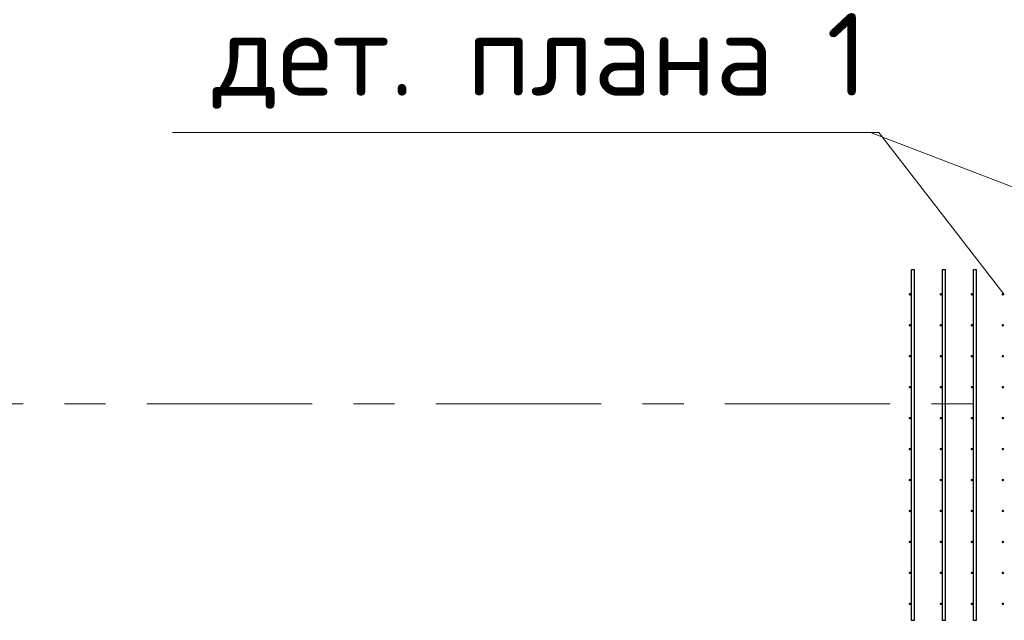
# Model space of a CAD drawing. Header units: metres. Extents: x -38 to 93, y -15 to 21.
# Tile 5 of 194: x 1.96 to 4.35, y 6.88 to 8.33. Entities that reach past the tile are written whole.
import ezdxf

# ---------------------------------------------------------------- set-up
doc = ezdxf.new("R2010")
doc.units = ezdxf.units.M
doc.linetypes.add('______11', pattern=[0.5, 0.4, -0.05, 0, -0.05])
doc.linetypes.add('______5', pattern=[1.1, 0.8, -0.1, 0.1, -0.1])
for name, color, linetype, lineweight in [('XR$2$Осевая линия (1)', 7, '______5', 13), ('XR$4$Арматурный каркас 01', 4, 'Continuous', 35), ('XR$4$Текст_ общее_1', 7, 'Continuous', 13)]:
    doc.layers.add(name, color=color, linetype=linetype, lineweight=lineweight)
doc.styles.add('ISOCPEUR', font='txt')

msp = doc.modelspace()

# ---------------------------------------------------------------- hatches: boundary and pattern name
at = {"layer": 'XR$4$Арматурный каркас 01', "linetype": 'Continuous', "lineweight": 50, "transparency": 33554687}
for points in [[(4.121, 7.6652), (4.1208, 7.6664), (4.1201, 7.6674), (4.1191, 7.668), (4.118, 7.6682), (4.1169, 7.668), (4.1159, 7.6674), (4.1152, 7.6664), (4.115, 7.6652), (4.1152, 7.6641), (4.1159, 7.6631), (4.1169, 7.6625), (4.118, 7.6622), (4.1191, 7.6625), (4.1201, 7.6631), (4.1208, 7.6641)], [(4.196, 7.6652), (4.1958, 7.6664), (4.1951, 7.6674), (4.1941, 7.668), (4.193, 7.6682), (4.1919, 7.668), (4.1909, 7.6674), (4.1902, 7.6664), (4.19, 7.6652), (4.1902, 7.6641), (4.1909, 7.6631), (4.1919, 7.6625), (4.193, 7.6622), (4.1941, 7.6625), (4.1951, 7.6631), (4.1958, 7.6641)], [(4.271, 7.6652), (4.2708, 7.6664), (4.2701, 7.6674), (4.2691, 7.668), (4.268, 7.6682), (4.2669, 7.668), (4.2659, 7.6674), (4.2652, 7.6664), (4.265, 7.6652), (4.2652, 7.6641), (4.2659, 7.6631), (4.2669, 7.6625), (4.268, 7.6622), (4.2691, 7.6625), (4.2701, 7.6631), (4.2708, 7.6641)], [(4.346, 7.6652), (4.3458, 7.6664), (4.3451, 7.6674), (4.3441, 7.668), (4.343, 7.6682), (4.3419, 7.668), (4.3409, 7.6674), (4.3402, 7.6664), (4.34, 7.6652), (4.3402, 7.6641), (4.3409, 7.6631), (4.3419, 7.6625), (4.343, 7.6622), (4.3441, 7.6625), (4.3451, 7.6631), (4.3458, 7.6641)], [(4.121, 7.5902), (4.1208, 7.5914), (4.1201, 7.5924), (4.1191, 7.593), (4.118, 7.5932), (4.1169, 7.593), (4.1159, 7.5924), (4.1152, 7.5914), (4.115, 7.5902), (4.1152, 7.5891), (4.1159, 7.5881), (4.1169, 7.5875), (4.118, 7.5872), (4.1191, 7.5875), (4.1201, 7.5881), (4.1208, 7.5891)], [(4.196, 7.5902), (4.1958, 7.5914), (4.1951, 7.5924), (4.1941, 7.593), (4.193, 7.5932), (4.1919, 7.593), (4.1909, 7.5924), (4.1902, 7.5914), (4.19, 7.5902), (4.1902, 7.5891), (4.1909, 7.5881), (4.1919, 7.5875), (4.193, 7.5872), (4.1941, 7.5875), (4.1951, 7.5881), (4.1958, 7.5891)], [(4.271, 7.5902), (4.2708, 7.5914), (4.2701, 7.5924), (4.2691, 7.593), (4.268, 7.5932), (4.2669, 7.593), (4.2659, 7.5924), (4.2652, 7.5914), (4.265, 7.5902), (4.2652, 7.5891), (4.2659, 7.5881), (4.2669, 7.5875), (4.268, 7.5872), (4.2691, 7.5875), (4.2701, 7.5881), (4.2708, 7.5891)], [(4.346, 7.5902), (4.3458, 7.5914), (4.3451, 7.5924), (4.3441, 7.593), (4.343, 7.5932), (4.3419, 7.593), (4.3409, 7.5924), (4.3402, 7.5914), (4.34, 7.5902), (4.3402, 7.5891), (4.3409, 7.5881), (4.3419, 7.5875), (4.343, 7.5872), (4.3441, 7.5875), (4.3451, 7.5881), (4.3458, 7.5891)], [(4.121, 7.5152), (4.1208, 7.5164), (4.1201, 7.5174), (4.1191, 7.518), (4.118, 7.5182), (4.1169, 7.518), (4.1159, 7.5174), (4.1152, 7.5164), (4.115, 7.5152), (4.1152, 7.5141), (4.1159, 7.5131), (4.1169, 7.5125), (4.118, 7.5122), (4.1191, 7.5125), (4.1201, 7.5131), (4.1208, 7.5141)], [(4.196, 7.5152), (4.1958, 7.5164), (4.1951, 7.5174), (4.1941, 7.518), (4.193, 7.5182), (4.1919, 7.518), (4.1909, 7.5174), (4.1902, 7.5164), (4.19, 7.5152), (4.1902, 7.5141), (4.1909, 7.5131), (4.1919, 7.5125), (4.193, 7.5122), (4.1941, 7.5125), (4.1951, 7.5131), (4.1958, 7.5141)], [(4.271, 7.5152), (4.2708, 7.5164), (4.2701, 7.5174), (4.2691, 7.518), (4.268, 7.5182), (4.2669, 7.518), (4.2659, 7.5174), (4.2652, 7.5164), (4.265, 7.5152), (4.2652, 7.5141), (4.2659, 7.5131), (4.2669, 7.5125), (4.268, 7.5122), (4.2691, 7.5125), (4.2701, 7.5131), (4.2708, 7.5141)], [(4.346, 7.5152), (4.3458, 7.5164), (4.3451, 7.5174), (4.3441, 7.518), (4.343, 7.5182), (4.3419, 7.518), (4.3409, 7.5174), (4.3402, 7.5164), (4.34, 7.5152), (4.3402, 7.5141), (4.3409, 7.5131), (4.3419, 7.5125), (4.343, 7.5122), (4.3441, 7.5125), (4.3451, 7.5131), (4.3458, 7.5141)], [(4.121, 7.4402), (4.1208, 7.4414), (4.1201, 7.4424), (4.1191, 7.443), (4.118, 7.4432), (4.1169, 7.443), (4.1159, 7.4424), (4.1152, 7.4414), (4.115, 7.4402), (4.1152, 7.4391), (4.1159, 7.4381), (4.1169, 7.4375), (4.118, 7.4372), (4.1191, 7.4375), (4.1201, 7.4381), (4.1208, 7.4391)], [(4.196, 7.4402), (4.1958, 7.4414), (4.1951, 7.4424), (4.1941, 7.443), (4.193, 7.4432), (4.1919, 7.443), (4.1909, 7.4424), (4.1902, 7.4414), (4.19, 7.4402), (4.1902, 7.4391), (4.1909, 7.4381), (4.1919, 7.4375), (4.193, 7.4372), (4.1941, 7.4375), (4.1951, 7.4381), (4.1958, 7.4391)], [(4.271, 7.4402), (4.2708, 7.4414), (4.2701, 7.4424), (4.2691, 7.443), (4.268, 7.4432), (4.2669, 7.443), (4.2659, 7.4424), (4.2652, 7.4414), (4.265, 7.4402), (4.2652, 7.4391), (4.2659, 7.4381), (4.2669, 7.4375), (4.268, 7.4372), (4.2691, 7.4375), (4.2701, 7.4381), (4.2708, 7.4391)], [(4.346, 7.4402), (4.3458, 7.4414), (4.3451, 7.4424), (4.3441, 7.443), (4.343, 7.4432), (4.3419, 7.443), (4.3409, 7.4424), (4.3402, 7.4414), (4.34, 7.4402), (4.3402, 7.4391), (4.3409, 7.4381), (4.3419, 7.4375), (4.343, 7.4372), (4.3441, 7.4375), (4.3451, 7.4381), (4.3458, 7.4391)], [(4.121, 7.3652), (4.1208, 7.3664), (4.1201, 7.3674), (4.1191, 7.368), (4.118, 7.3682), (4.1169, 7.368), (4.1159, 7.3674), (4.1152, 7.3664), (4.115, 7.3652), (4.1152, 7.3641), (4.1159, 7.3631), (4.1169, 7.3625), (4.118, 7.3622), (4.1191, 7.3625), (4.1201, 7.3631), (4.1208, 7.3641)], [(4.196, 7.3652), (4.1958, 7.3664), (4.1951, 7.3674), (4.1941, 7.368), (4.193, 7.3682), (4.1919, 7.368), (4.1909, 7.3674), (4.1902, 7.3664), (4.19, 7.3652), (4.1902, 7.3641), (4.1909, 7.3631), (4.1919, 7.3625), (4.193, 7.3622), (4.1941, 7.3625), (4.1951, 7.3631), (4.1958, 7.3641)], [(4.271, 7.3652), (4.2708, 7.3664), (4.2701, 7.3674), (4.2691, 7.368), (4.268, 7.3682), (4.2669, 7.368), (4.2659, 7.3674), (4.2652, 7.3664), (4.265, 7.3652), (4.2652, 7.3641), (4.2659, 7.3631), (4.2669, 7.3625), (4.268, 7.3622), (4.2691, 7.3625), (4.2701, 7.3631), (4.2708, 7.3641)], [(4.346, 7.3652), (4.3458, 7.3664), (4.3451, 7.3674), (4.3441, 7.368), (4.343, 7.3682), (4.3419, 7.368), (4.3409, 7.3674), (4.3402, 7.3664), (4.34, 7.3652), (4.3402, 7.3641), (4.3409, 7.3631), (4.3419, 7.3625), (4.343, 7.3622), (4.3441, 7.3625), (4.3451, 7.3631), (4.3458, 7.3641)], [(4.121, 7.2902), (4.1208, 7.2914), (4.1201, 7.2924), (4.1191, 7.293), (4.118, 7.2932), (4.1169, 7.293), (4.1159, 7.2924), (4.1152, 7.2914), (4.115, 7.2902), (4.1152, 7.2891), (4.1159, 7.2881), (4.1169, 7.2875), (4.118, 7.2872), (4.1191, 7.2875), (4.1201, 7.2881), (4.1208, 7.2891)], [(4.196, 7.2902), (4.1958, 7.2914), (4.1951, 7.2924), (4.1941, 7.293), (4.193, 7.2932), (4.1919, 7.293), (4.1909, 7.2924), (4.1902, 7.2914), (4.19, 7.2902), (4.1902, 7.2891), (4.1909, 7.2881), (4.1919, 7.2875), (4.193, 7.2872), (4.1941, 7.2875), (4.1951, 7.2881), (4.1958, 7.2891)], [(4.271, 7.2902), (4.2708, 7.2914), (4.2701, 7.2924), (4.2691, 7.293), (4.268, 7.2932), (4.2669, 7.293), (4.2659, 7.2924), (4.2652, 7.2914), (4.265, 7.2902), (4.2652, 7.2891), (4.2659, 7.2881), (4.2669, 7.2875), (4.268, 7.2872), (4.2691, 7.2875), (4.2701, 7.2881), (4.2708, 7.2891)], [(4.346, 7.2902), (4.3458, 7.2914), (4.3451, 7.2924), (4.3441, 7.293), (4.343, 7.2932), (4.3419, 7.293), (4.3409, 7.2924), (4.3402, 7.2914), (4.34, 7.2902), (4.3402, 7.2891), (4.3409, 7.2881), (4.3419, 7.2875), (4.343, 7.2872), (4.3441, 7.2875), (4.3451, 7.2881), (4.3458, 7.2891)], [(4.121, 7.2152), (4.1208, 7.2164), (4.1201, 7.2174), (4.1191, 7.218), (4.118, 7.2182), (4.1169, 7.218), (4.1159, 7.2174), (4.1152, 7.2164), (4.115, 7.2152), (4.1152, 7.2141), (4.1159, 7.2131), (4.1169, 7.2125), (4.118, 7.2122), (4.1191, 7.2125), (4.1201, 7.2131), (4.1208, 7.2141)], [(4.196, 7.2152), (4.1958, 7.2164), (4.1951, 7.2174), (4.1941, 7.218), (4.193, 7.2182), (4.1919, 7.218), (4.1909, 7.2174), (4.1902, 7.2164), (4.19, 7.2152), (4.1902, 7.2141), (4.1909, 7.2131), (4.1919, 7.2125), (4.193, 7.2122), (4.1941, 7.2125), (4.1951, 7.2131), (4.1958, 7.2141)], [(4.271, 7.2152), (4.2708, 7.2164), (4.2701, 7.2174), (4.2691, 7.218), (4.268, 7.2182), (4.2669, 7.218), (4.2659, 7.2174), (4.2652, 7.2164), (4.265, 7.2152), (4.2652, 7.2141), (4.2659, 7.2131), (4.2669, 7.2125), (4.268, 7.2122), (4.2691, 7.2125), (4.2701, 7.2131), (4.2708, 7.2141)], [(4.346, 7.2152), (4.3458, 7.2164), (4.3451, 7.2174), (4.3441, 7.218), (4.343, 7.2182), (4.3419, 7.218), (4.3409, 7.2174), (4.3402, 7.2164), (4.34, 7.2152), (4.3402, 7.2141), (4.3409, 7.2131), (4.3419, 7.2125), (4.343, 7.2122), (4.3441, 7.2125), (4.3451, 7.2131), (4.3458, 7.2141)], [(4.121, 7.1402), (4.1208, 7.1414), (4.1201, 7.1424), (4.1191, 7.143), (4.118, 7.1432), (4.1169, 7.143), (4.1159, 7.1424), (4.1152, 7.1414), (4.115, 7.1402), (4.1152, 7.1391), (4.1159, 7.1381), (4.1169, 7.1375), (4.118, 7.1372), (4.1191, 7.1375), (4.1201, 7.1381), (4.1208, 7.1391)], [(4.196, 7.1402), (4.1958, 7.1414), (4.1951, 7.1424), (4.1941, 7.143), (4.193, 7.1432), (4.1919, 7.143), (4.1909, 7.1424), (4.1902, 7.1414), (4.19, 7.1402), (4.1902, 7.1391), (4.1909, 7.1381), (4.1919, 7.1375), (4.193, 7.1372), (4.1941, 7.1375), (4.1951, 7.1381), (4.1958, 7.1391)], [(4.271, 7.1402), (4.2708, 7.1414), (4.2701, 7.1424), (4.2691, 7.143), (4.268, 7.1432), (4.2669, 7.143), (4.2659, 7.1424), (4.2652, 7.1414), (4.265, 7.1402), (4.2652, 7.1391), (4.2659, 7.1381), (4.2669, 7.1375), (4.268, 7.1372), (4.2691, 7.1375), (4.2701, 7.1381), (4.2708, 7.1391)], [(4.346, 7.1402), (4.3458, 7.1414), (4.3451, 7.1424), (4.3441, 7.143), (4.343, 7.1432), (4.3419, 7.143), (4.3409, 7.1424), (4.3402, 7.1414), (4.34, 7.1402), (4.3402, 7.1391), (4.3409, 7.1381), (4.3419, 7.1375), (4.343, 7.1372), (4.3441, 7.1375), (4.3451, 7.1381), (4.3458, 7.1391)], [(4.121, 7.0652), (4.1208, 7.0664), (4.1201, 7.0674), (4.1191, 7.068), (4.118, 7.0682), (4.1169, 7.068), (4.1159, 7.0674), (4.1152, 7.0664), (4.115, 7.0652), (4.1152, 7.0641), (4.1159, 7.0631), (4.1169, 7.0625), (4.118, 7.0622), (4.1191, 7.0625), (4.1201, 7.0631), (4.1208, 7.0641)], [(4.196, 7.0652), (4.1958, 7.0664), (4.1951, 7.0674), (4.1941, 7.068), (4.193, 7.0682), (4.1919, 7.068), (4.1909, 7.0674), (4.1902, 7.0664), (4.19, 7.0652), (4.1902, 7.0641), (4.1909, 7.0631), (4.1919, 7.0625), (4.193, 7.0622), (4.1941, 7.0625), (4.1951, 7.0631), (4.1958, 7.0641)], [(4.271, 7.0652), (4.2708, 7.0664), (4.2701, 7.0674), (4.2691, 7.068), (4.268, 7.0682), (4.2669, 7.068), (4.2659, 7.0674), (4.2652, 7.0664), (4.265, 7.0652), (4.2652, 7.0641), (4.2659, 7.0631), (4.2669, 7.0625), (4.268, 7.0622), (4.2691, 7.0625), (4.2701, 7.0631), (4.2708, 7.0641)], [(4.346, 7.0652), (4.3458, 7.0664), (4.3451, 7.0674), (4.3441, 7.068), (4.343, 7.0682), (4.3419, 7.068), (4.3409, 7.0674), (4.3402, 7.0664), (4.34, 7.0652), (4.3402, 7.0641), (4.3409, 7.0631), (4.3419, 7.0625), (4.343, 7.0622), (4.3441, 7.0625), (4.3451, 7.0631), (4.3458, 7.0641)], [(4.121, 6.9902), (4.1208, 6.9914), (4.1201, 6.9924), (4.1191, 6.993), (4.118, 6.9932), (4.1169, 6.993), (4.1159, 6.9924), (4.1152, 6.9914), (4.115, 6.9902), (4.1152, 6.9891), (4.1159, 6.9881), (4.1169, 6.9875), (4.118, 6.9872), (4.1191, 6.9875), (4.1201, 6.9881), (4.1208, 6.9891)], [(4.196, 6.9902), (4.1958, 6.9914), (4.1951, 6.9924), (4.1941, 6.993), (4.193, 6.9932), (4.1919, 6.993), (4.1909, 6.9924), (4.1902, 6.9914), (4.19, 6.9902), (4.1902, 6.9891), (4.1909, 6.9881), (4.1919, 6.9875), (4.193, 6.9872), (4.1941, 6.9875), (4.1951, 6.9881), (4.1958, 6.9891)], [(4.271, 6.9902), (4.2708, 6.9914), (4.2701, 6.9924), (4.2691, 6.993), (4.268, 6.9932), (4.2669, 6.993), (4.2659, 6.9924), (4.2652, 6.9914), (4.265, 6.9902), (4.2652, 6.9891), (4.2659, 6.9881), (4.2669, 6.9875), (4.268, 6.9872), (4.2691, 6.9875), (4.2701, 6.9881), (4.2708, 6.9891)], [(4.346, 6.9902), (4.3458, 6.9914), (4.3451, 6.9924), (4.3441, 6.993), (4.343, 6.9932), (4.3419, 6.993), (4.3409, 6.9924), (4.3402, 6.9914), (4.34, 6.9902), (4.3402, 6.9891), (4.3409, 6.9881), (4.3419, 6.9875), (4.343, 6.9872), (4.3441, 6.9875), (4.3451, 6.9881), (4.3458, 6.9891)], [(4.121, 6.9152), (4.1208, 6.9164), (4.1201, 6.9174), (4.1191, 6.918), (4.118, 6.9182), (4.1169, 6.918), (4.1159, 6.9174), (4.1152, 6.9164), (4.115, 6.9152), (4.1152, 6.9141), (4.1159, 6.9131), (4.1169, 6.9125), (4.118, 6.9122), (4.1191, 6.9125), (4.1201, 6.9131), (4.1208, 6.9141)], [(4.196, 6.9152), (4.1958, 6.9164), (4.1951, 6.9174), (4.1941, 6.918), (4.193, 6.9182), (4.1919, 6.918), (4.1909, 6.9174), (4.1902, 6.9164), (4.19, 6.9152), (4.1902, 6.9141), (4.1909, 6.9131), (4.1919, 6.9125), (4.193, 6.9122), (4.1941, 6.9125), (4.1951, 6.9131), (4.1958, 6.9141)], [(4.271, 6.9152), (4.2708, 6.9164), (4.2701, 6.9174), (4.2691, 6.918), (4.268, 6.9182), (4.2669, 6.918), (4.2659, 6.9174), (4.2652, 6.9164), (4.265, 6.9152), (4.2652, 6.9141), (4.2659, 6.9131), (4.2669, 6.9125), (4.268, 6.9122), (4.2691, 6.9125), (4.2701, 6.9131), (4.2708, 6.9141)], [(4.346, 6.9152), (4.3458, 6.9164), (4.3451, 6.9174), (4.3441, 6.918), (4.343, 6.9182), (4.3419, 6.918), (4.3409, 6.9174), (4.3402, 6.9164), (4.34, 6.9152), (4.3402, 6.9141), (4.3409, 6.9131), (4.3419, 6.9125), (4.343, 6.9122), (4.3441, 6.9125), (4.3451, 6.9131), (4.3458, 6.9141)]]:
    msp.add_hatch(color=2, dxfattribs=at).paths.add_polyline_path(points)

# ---------------------------------------------------------------- linework, layer by layer
at = {"layer": 'XR$2$Осевая линия (1)', "color": 253, "linetype": '______11', "lineweight": 13, "true_color": 0xa0a0a0, "transparency": 33554687}
msp.add_line((-2.63, 7.4), (62.6, 7.4), dxfattribs=at)
at = {"layer": 'XR$4$Арматурный каркас 01', "color": 2, "linetype": 'Continuous', "lineweight": 25, "transparency": 33554687}
for points in [[(4.128, 7.7252), (4.128, 6.8752), (4.122, 6.8752), (4.122, 7.7252), (4.128, 7.7252)], [(4.128, 7.7252), (4.128, 6.8752), (4.122, 6.8752), (4.122, 7.7252), (4.128, 7.7252)], [(4.203, 7.7252), (4.203, 6.8752), (4.197, 6.8752), (4.197, 7.7252), (4.203, 7.7252)], [(4.203, 7.7252), (4.203, 6.8752), (4.197, 6.8752), (4.197, 7.7252), (4.203, 7.7252)], [(4.278, 7.7252), (4.278, 6.8752), (4.272, 6.8752), (4.272, 7.7252), (4.278, 7.7252)], [(4.278, 7.7252), (4.278, 6.8752), (4.272, 6.8752), (4.272, 7.7252), (4.278, 7.7252)]]:
    msp.add_lwpolyline(points, dxfattribs=at)
at = {"layer": 'XR$4$Текст_ общее_1', "color": 7, "linetype": 'Continuous', "lineweight": 13, "transparency": 33554687}
msp.add_line((5.16, 7.6202), (4.0223, 8.0575), dxfattribs=at)
msp.add_lwpolyline([(4.346, 7.6652), (4.0423, 8.0575), (2.3323, 8.0575)], dxfattribs=at)

# ---------------------------------------------------------------- texts
at = {"layer": 'XR$4$Текст_ общее_1', "color": 7, "linetype": 'Continuous', "lineweight": 13, "transparency": 33554687, "insert": (3.2223, 8.2309), "char_height": 0.2, "width": 1.695238, "attachment_point": 5, "style": 'ISOCPEUR'}
msp.add_mtext('\\A1;{\\fISOCPEUR|i0|b0;\\H0.200000;\\W1.000000;\\C7;дет. плана 1}\\P', dxfattribs=at)

doc.saveas('drawing.dxf')
